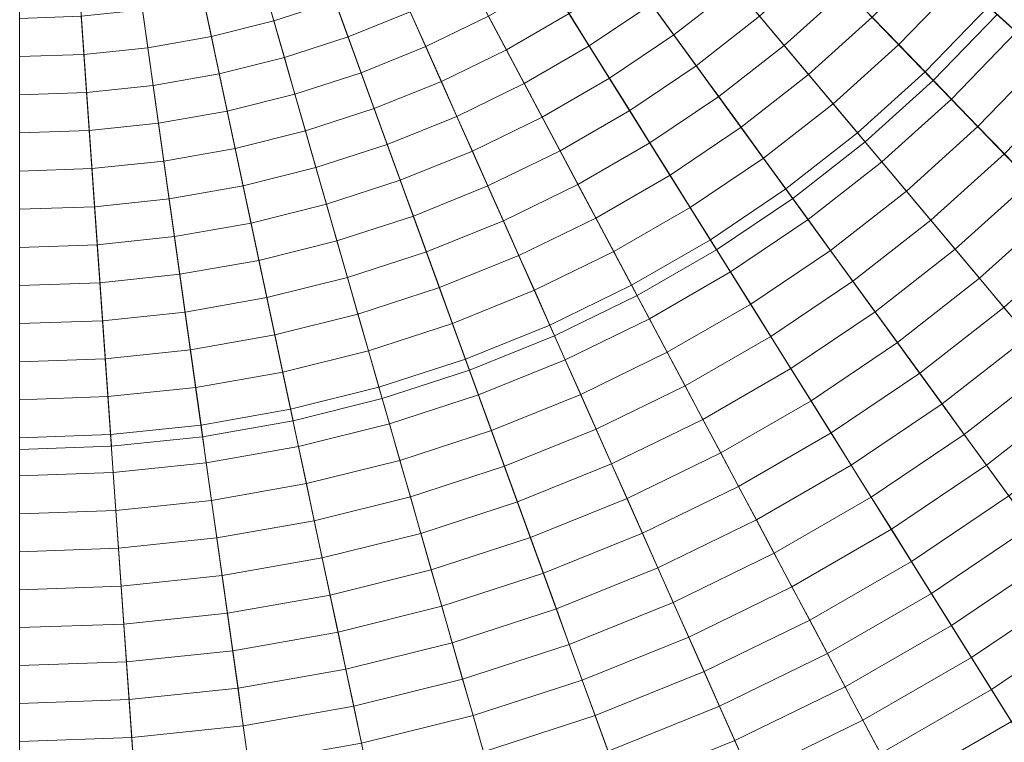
# Model space of a CAD drawing. Header units: centimetres. Extents: x -3.03 to 4.16, y -5.77 to 1.42.
# Tile 208 of 256: x 0.57 to 1.31, y -3.4 to -2.85. Entities that reach past the tile are written whole.
import ezdxf

# ---------------------------------------------------------------- set-up
doc = ezdxf.new("R2010")
doc.units = ezdxf.units.CM
doc.header["$LTSCALE"] = 2.54
doc.layers.add('Lucido design-1', color=7, linetype='Continuous')

# ---------------------------------------------------------------- blocks, each defined once
blk = doc.blocks.new('Gruppo-1')
at = {"color": 142, "linetype": 'Continuous', "lineweight": 9}
for points in [[(1.25931, -2.8951, 36.24157), (1.30777, -2.84492, 36.24157), (0.56504, -2.17617, 36.24157), (1.25931, -2.8951, 36.24157)], [(1.20746, -2.94178, 36.24157), (1.25931, -2.8951, 36.24157), (0.56504, -2.17617, 36.24157), (1.20746, -2.94178, 36.24157)], [(1.15249, -2.98473, 36.24157), (1.20746, -2.94178, 36.24157), (0.56504, -2.17617, 36.24157), (1.15249, -2.98473, 36.24157)], [(1.09466, -3.02374, 36.24157), (1.15249, -2.98473, 36.24157), (0.56504, -2.17617, 36.24157), (1.09466, -3.02374, 36.24157)], [(1.03425, -3.05862, 36.24157), (1.09466, -3.02374, 36.24157), (0.56504, -2.17617, 36.24157), (1.03425, -3.05862, 36.24157)], [(0.97155, -3.0892, 36.24157), (1.03425, -3.05862, 36.24157), (0.56504, -2.17617, 36.24157), (0.97155, -3.0892, 36.24157)], [(0.90687, -3.11533, 36.24157), (0.97155, -3.0892, 36.24157), (0.56504, -2.17617, 36.24157), (0.90687, -3.11533, 36.24157)], [(0.84052, -3.13689, 36.24157), (0.90687, -3.11533, 36.24157), (0.56504, -2.17617, 36.24157), (0.84052, -3.13689, 36.24157)], [(0.77283, -3.15377, 36.24157), (0.84052, -3.13689, 36.24157), (0.56504, -2.17617, 36.24157), (0.77283, -3.15377, 36.24157)], [(0.70413, -3.16588, 36.24157), (0.77283, -3.15377, 36.24157), (0.56504, -2.17617, 36.24157), (0.70413, -3.16588, 36.24157)], [(0.63476, -3.17317, 36.24157), (0.70413, -3.16588, 36.24157), (0.56504, -2.17617, 36.24157), (0.63476, -3.17317, 36.24157)], [(0.56504, -3.17561, 36.24157), (0.63476, -3.17317, 36.24157), (0.56504, -2.17617, 36.24157), (0.56504, -3.17561, 36.24157)], [(0.56504, -2.17617, 37.14882), (1.30777, -2.84492, 37.14882), (1.25931, -2.8951, 37.14882), (0.56504, -2.17617, 37.14882)], [(0.56504, -2.17617, 37.14882), (1.25931, -2.8951, 37.14882), (1.20746, -2.94178, 37.14882), (0.56504, -2.17617, 37.14882)], [(0.56504, -2.17617, 37.14882), (1.20746, -2.94178, 37.14882), (1.15249, -2.98473, 37.14882), (0.56504, -2.17617, 37.14882)], [(0.56504, -2.17617, 37.14882), (1.15249, -2.98473, 37.14882), (1.09466, -3.02374, 37.14882), (0.56504, -2.17617, 37.14882)], [(0.56504, -2.17617, 37.14882), (1.09466, -3.02374, 37.14882), (1.03425, -3.05862, 37.14882), (0.56504, -2.17617, 37.14882)], [(0.56504, -2.17617, 37.14882), (1.03425, -3.05862, 37.14882), (0.97155, -3.0892, 37.14882), (0.56504, -2.17617, 37.14882)], [(0.56504, -2.17617, 37.14882), (0.97155, -3.0892, 37.14882), (0.90687, -3.11533, 37.14882), (0.56504, -2.17617, 37.14882)], [(0.56504, -2.17617, 37.14882), (0.90687, -3.11533, 37.14882), (0.84052, -3.13689, 37.14882), (0.56504, -2.17617, 37.14882)], [(0.56504, -2.17617, 37.14882), (0.84052, -3.13689, 37.14882), (0.77283, -3.15377, 37.14882), (0.56504, -2.17617, 37.14882)], [(0.56504, -2.17617, 37.14882), (0.77283, -3.15377, 37.14882), (0.70413, -3.16588, 37.14882), (0.56504, -2.17617, 37.14882)], [(0.56504, -2.17617, 37.14882), (0.70413, -3.16588, 37.14882), (0.63476, -3.17317, 37.14882), (0.56504, -2.17617, 37.14882)], [(0.56504, -2.17617, 37.14882), (0.63476, -3.17317, 37.14882), (0.56504, -3.17561, 37.14882), (0.56504, -2.17617, 37.14882)], [(1.25931, -2.8951, 37.14882), (1.30777, -2.84492, 37.14882), (1.30777, -2.84492, 36.24157), (1.25931, -2.8951, 36.24157), (1.25931, -2.8951, 37.14882)], [(1.20746, -2.94178, 37.14882), (1.25931, -2.8951, 37.14882), (1.25931, -2.8951, 36.24157), (1.20746, -2.94178, 36.24157), (1.20746, -2.94178, 37.14882)], [(1.15249, -2.98473, 37.14882), (1.20746, -2.94178, 37.14882), (1.20746, -2.94178, 36.24157), (1.15249, -2.98473, 36.24157), (1.15249, -2.98473, 37.14882)], [(1.09466, -3.02374, 37.14882), (1.15249, -2.98473, 37.14882), (1.15249, -2.98473, 36.24157), (1.09466, -3.02374, 36.24157), (1.09466, -3.02374, 37.14882)], [(1.03425, -3.05862, 37.14882), (1.09466, -3.02374, 37.14882), (1.09466, -3.02374, 36.24157), (1.03425, -3.05862, 36.24157), (1.03425, -3.05862, 37.14882)], [(0.97155, -3.0892, 37.14882), (1.03425, -3.05862, 37.14882), (1.03425, -3.05862, 36.24157), (0.97155, -3.0892, 36.24157), (0.97155, -3.0892, 37.14882)], [(0.90687, -3.11533, 37.14882), (0.97155, -3.0892, 37.14882), (0.97155, -3.0892, 36.24157), (0.90687, -3.11533, 36.24157), (0.90687, -3.11533, 37.14882)], [(0.84052, -3.13689, 37.14882), (0.90687, -3.11533, 37.14882), (0.90687, -3.11533, 36.24157), (0.84052, -3.13689, 36.24157), (0.84052, -3.13689, 37.14882)], [(0.77283, -3.15377, 37.14882), (0.84052, -3.13689, 37.14882), (0.84052, -3.13689, 36.24157), (0.77283, -3.15377, 36.24157), (0.77283, -3.15377, 37.14882)], [(0.70413, -3.16588, 37.14882), (0.77283, -3.15377, 37.14882), (0.77283, -3.15377, 36.24157), (0.70413, -3.16588, 36.24157), (0.70413, -3.16588, 37.14882)], [(0.63476, -3.17317, 37.14882), (0.70413, -3.16588, 37.14882), (0.70413, -3.16588, 36.24157), (0.63476, -3.17317, 36.24157), (0.63476, -3.17317, 37.14882)], [(0.56504, -3.17561, 37.14882), (0.63476, -3.17317, 37.14882), (0.63476, -3.17317, 36.24157), (0.56504, -3.17561, 36.24157), (0.56504, -3.17561, 37.14882)]]:
    blk.add_polyline3d(points, dxfattribs=at)
for points in [[(3.79946, -3.7537, 37.14766), (3.90163, -3.52424, 37.14766), (0.56704, -2.17698, 37.14766), (0.56698, -2.17712, 37.14766)], [(3.90163, -3.52424, 37.14766), (3.98754, -3.28821, 37.14766), (0.5671, -2.17684, 37.14766), (0.56704, -2.17698, 37.14766)], [(3.98754, -3.28821, 37.14766), (4.05677, -3.04676, 37.14766), (0.56714, -2.17669, 37.14766), (0.5671, -2.17684, 37.14766)], [(4.05677, -3.04676, 37.14766), (4.109, -2.80107, 37.14766), (0.56717, -2.17655, 37.14766), (0.56714, -2.17669, 37.14766)], [(0.56504, -5.7748, 37.14766), (0.81607, -5.76603, 37.14766), (0.56519, -2.17833, 37.14766), (0.56504, -2.17833, 37.14766)], [(0.81607, -5.76603, 37.14766), (1.06587, -5.73977, 37.14766), (0.56534, -2.17831, 37.14766), (0.56519, -2.17833, 37.14766)], [(1.06587, -5.73977, 37.14766), (1.31324, -5.69616, 37.14766), (0.56549, -2.17828, 37.14766), (0.56534, -2.17831, 37.14766)], [(1.31324, -5.69616, 37.14766), (1.55696, -5.63539, 37.14766), (0.56564, -2.17825, 37.14766), (0.56549, -2.17828, 37.14766)], [(1.55696, -5.63539, 37.14766), (1.79584, -5.55777, 37.14766), (0.56578, -2.1782, 37.14766), (0.56564, -2.17825, 37.14766)], [(1.79584, -5.55777, 37.14766), (2.02873, -5.46368, 37.14766), (0.56592, -2.17815, 37.14766), (0.56578, -2.1782, 37.14766)], [(2.02873, -5.46368, 37.14766), (2.25449, -5.35357, 37.14766), (0.56606, -2.17808, 37.14766), (0.56592, -2.17815, 37.14766)], [(2.25449, -5.35357, 37.14766), (2.47202, -5.22798, 37.14766), (0.56619, -2.178, 37.14766), (0.56606, -2.17808, 37.14766)], [(2.47202, -5.22798, 37.14766), (2.68026, -5.08752, 37.14766), (0.56631, -2.17792, 37.14766), (0.56619, -2.178, 37.14766)], [(2.68026, -5.08752, 37.14766), (2.87819, -4.93288, 37.14766), (0.56643, -2.17783, 37.14766), (0.56631, -2.17792, 37.14766)], [(2.87819, -4.93288, 37.14766), (3.06486, -4.76481, 37.14766), (0.56654, -2.17773, 37.14766), (0.56643, -2.17783, 37.14766)], [(3.06486, -4.76481, 37.14766), (3.23934, -4.58412, 37.14766), (0.56665, -2.17762, 37.14766), (0.56654, -2.17773, 37.14766)], [(3.23934, -4.58412, 37.14766), (3.4008, -4.39171, 37.14766), (0.56674, -2.1775, 37.14766), (0.56665, -2.17762, 37.14766)], [(3.4008, -4.39171, 37.14766), (3.54844, -4.1885, 37.14766), (0.56683, -2.17738, 37.14766), (0.56674, -2.1775, 37.14766)], [(3.54844, -4.1885, 37.14766), (3.68154, -3.97548, 37.14766), (0.56691, -2.17725, 37.14766), (0.56683, -2.17738, 37.14766)], [(3.68154, -3.97548, 37.14766), (3.79946, -3.7537, 37.14766), (0.56698, -2.17712, 37.14766), (0.56691, -2.17725, 37.14766)], [(1.30113, -2.83895, 38.17997), (1.34557, -2.78599, 38.17997), (1.36834, -2.80377, 38.17591), (1.3226, -2.85828, 38.17591)], [(1.04518, -2.83703, 38.20218), (1.09011, -2.80193, 38.20218), (1.10874, -2.82412, 38.19873), (1.06221, -2.86047, 38.19873)], [(1.12735, -2.8463, 38.19518), (1.17273, -2.80545, 38.19518), (1.19283, -2.82627, 38.19153), (1.14596, -2.86848, 38.19153)], [(1.21293, -2.84708, 38.18777), (1.25816, -2.80025, 38.18777), (1.27965, -2.81961, 38.18392), (1.23302, -2.86789, 38.18392)], [(0.75023, -2.82199, 38.21793), (0.79482, -2.80749, 38.21793), (0.80475, -2.83477, 38.21498), (0.75823, -2.84989, 38.21498)], [(0.80475, -2.83477, 38.21498), (0.85011, -2.81645, 38.21498), (0.86191, -2.84295, 38.21193), (0.81468, -2.86204, 38.21193)], [(0.92132, -2.84623, 38.20878), (0.96719, -2.81975, 38.20878), (0.98256, -2.84433, 38.20553), (0.93493, -2.87183, 38.20553)], [(0.98256, -2.84433, 38.20553), (1.02815, -2.81358, 38.20553), (1.04518, -2.83703, 38.20218), (0.99791, -2.86891, 38.20218)], [(1.23302, -2.86789, 38.18392), (1.27965, -2.81961, 38.18392), (1.30113, -2.83895, 38.17997), (1.2531, -2.88868, 38.17997)], [(0.70472, -2.83333, 38.21793), (0.75023, -2.82199, 38.21793), (0.75823, -2.84989, 38.21498), (0.71076, -2.86172, 38.21498)], [(0.86191, -2.84295, 38.21193), (0.9077, -2.82062, 38.21193), (0.92132, -2.84623, 38.20878), (0.87371, -2.86945, 38.20878)], [(1.06221, -2.86047, 38.19873), (1.10874, -2.82412, 38.19873), (1.12735, -2.8463, 38.19518), (1.07923, -2.8839, 38.19518)], [(1.14596, -2.86848, 38.19153), (1.19283, -2.82627, 38.19153), (1.21293, -2.84708, 38.18777), (1.16455, -2.89064, 38.18777)], [(0.65854, -2.84147, 38.21793), (0.70472, -2.83333, 38.21793), (0.71076, -2.86172, 38.21498), (0.66258, -2.87022, 38.21498)], [(0.75823, -2.84989, 38.21498), (0.80475, -2.83477, 38.21498), (0.81468, -2.86204, 38.21193), (0.76622, -2.87778, 38.21193)], [(0.61191, -2.84638, 38.21793), (0.65854, -2.84147, 38.21793), (0.66258, -2.87022, 38.21498), (0.61393, -2.87533, 38.21498)], [(0.81468, -2.86204, 38.21193), (0.86191, -2.84295, 38.21193), (0.87371, -2.86945, 38.20878), (0.8246, -2.88929, 38.20878)], [(0.99791, -2.86891, 38.20218), (1.04518, -2.83703, 38.20218), (1.06221, -2.86047, 38.19873), (1.01327, -2.89348, 38.19873)], [(1.2531, -2.88868, 38.17997), (1.30113, -2.83895, 38.17997), (1.3226, -2.85828, 38.17591), (1.27317, -2.90946, 38.17591)], [(0.56504, -2.84801, 38.21793), (0.61191, -2.84638, 38.21793), (0.61393, -2.87533, 38.21498), (0.56504, -2.87704, 38.21498)], [(0.71076, -2.86172, 38.21498), (0.75823, -2.84989, 38.21498), (0.76622, -2.87778, 38.21193), (0.71679, -2.89011, 38.21193)], [(0.87371, -2.86945, 38.20878), (0.92132, -2.84623, 38.20878), (0.93493, -2.87183, 38.20553), (0.8855, -2.89594, 38.20553)], [(0.93493, -2.87183, 38.20553), (0.98256, -2.84433, 38.20553), (0.99791, -2.86891, 38.20218), (0.94854, -2.89742, 38.20218)], [(1.07923, -2.8839, 38.19518), (1.12735, -2.8463, 38.19518), (1.14596, -2.86848, 38.19153), (1.09625, -2.90731, 38.19153)], [(1.16455, -2.89064, 38.18777), (1.21293, -2.84708, 38.18777), (1.23302, -2.86789, 38.18392), (1.18314, -2.9128, 38.18392)], [(0.66258, -2.87022, 38.21498), (0.71076, -2.86172, 38.21498), (0.71679, -2.89011, 38.21193), (0.66662, -2.89895, 38.21193)], [(0.76622, -2.87778, 38.21193), (0.81468, -2.86204, 38.21193), (0.8246, -2.88929, 38.20878), (0.77422, -2.90566, 38.20878)], [(1.01327, -2.89348, 38.19873), (1.06221, -2.86047, 38.19873), (1.07923, -2.8839, 38.19518), (1.02861, -2.91804, 38.19518)], [(1.27317, -2.90946, 38.17591), (1.3226, -2.85828, 38.17591), (1.34406, -2.8776, 38.17176), (1.29324, -2.93024, 38.17176)], [(0.61393, -2.87533, 38.21498), (0.66258, -2.87022, 38.21498), (0.66662, -2.89895, 38.21193), (0.61595, -2.90428, 38.21193)], [(0.8246, -2.88929, 38.20878), (0.87371, -2.86945, 38.20878), (0.8855, -2.89594, 38.20553), (0.83451, -2.91654, 38.20553)], [(0.8855, -2.89594, 38.20553), (0.93493, -2.87183, 38.20553), (0.94854, -2.89742, 38.20218), (0.89729, -2.92242, 38.20218)], [(0.94854, -2.89742, 38.20218), (0.99791, -2.86891, 38.20218), (1.01327, -2.89348, 38.19873), (0.96214, -2.923, 38.19873)], [(1.09625, -2.90731, 38.19153), (1.14596, -2.86848, 38.19153), (1.16455, -2.89064, 38.18777), (1.11325, -2.93072, 38.18777)], [(1.18314, -2.9128, 38.18392), (1.23302, -2.86789, 38.18392), (1.2531, -2.88868, 38.17997), (1.20173, -2.93494, 38.17997)], [(0.56504, -2.87704, 38.21498), (0.61393, -2.87533, 38.21498), (0.61595, -2.90428, 38.21193), (0.56504, -2.90605, 38.21193)], [(0.71679, -2.89011, 38.21193), (0.76622, -2.87778, 38.21193), (0.77422, -2.90566, 38.20878), (0.72282, -2.91848, 38.20878)], [(1.29324, -2.93024, 38.17176), (1.34406, -2.8776, 38.17176), (1.36551, -2.89692, 38.16751), (1.31329, -2.951, 38.16751)], [(1.02861, -2.91804, 38.19518), (1.07923, -2.8839, 38.19518), (1.09625, -2.90731, 38.19153), (1.04395, -2.94259, 38.19153)], [(0.66662, -2.89895, 38.21193), (0.71679, -2.89011, 38.21193), (0.72282, -2.91848, 38.20878), (0.67066, -2.92767, 38.20878)], [(0.77422, -2.90566, 38.20878), (0.8246, -2.88929, 38.20878), (0.83451, -2.91654, 38.20553), (0.78221, -2.93353, 38.20553)], [(0.96214, -2.923, 38.19873), (1.01327, -2.89348, 38.19873), (1.02861, -2.91804, 38.19518), (0.97573, -2.94857, 38.19518)], [(1.11325, -2.93072, 38.18777), (1.16455, -2.89064, 38.18777), (1.18314, -2.9128, 38.18392), (1.13025, -2.95412, 38.18392)], [(1.20173, -2.93494, 38.17997), (1.2531, -2.88868, 38.17997), (1.27317, -2.90946, 38.17591), (1.2203, -2.95707, 38.17591)], [(0.61595, -2.90428, 38.21193), (0.66662, -2.89895, 38.21193), (0.67066, -2.92767, 38.20878), (0.61798, -2.93321, 38.20878)], [(0.83451, -2.91654, 38.20553), (0.8855, -2.89594, 38.20553), (0.89729, -2.92242, 38.20218), (0.84443, -2.94377, 38.20218)], [(0.89729, -2.92242, 38.20218), (0.94854, -2.89742, 38.20218), (0.96214, -2.923, 38.19873), (0.90907, -2.94888, 38.19873)], [(0.56504, -2.90605, 38.21193), (0.61595, -2.90428, 38.21193), (0.61798, -2.93321, 38.20878), (0.56504, -2.93506, 38.20878)], [(0.72282, -2.91848, 38.20878), (0.77422, -2.90566, 38.20878), (0.78221, -2.93353, 38.20553), (0.72885, -2.94684, 38.20553)], [(1.04395, -2.94259, 38.19153), (1.09625, -2.90731, 38.19153), (1.11325, -2.93072, 38.18777), (1.05928, -2.96713, 38.18777)], [(1.2203, -2.95707, 38.17591), (1.27317, -2.90946, 38.17591), (1.29324, -2.93024, 38.17176), (1.23886, -2.9792, 38.17176)], [(0.78221, -2.93353, 38.20553), (0.83451, -2.91654, 38.20553), (0.84443, -2.94377, 38.20218), (0.7902, -2.96139, 38.20218)], [(1.13025, -2.95412, 38.18392), (1.18314, -2.9128, 38.18392), (1.20173, -2.93494, 38.17997), (1.14724, -2.97751, 38.17997)], [(0.67066, -2.92767, 38.20878), (0.72282, -2.91848, 38.20878), (0.72885, -2.94684, 38.20553), (0.67469, -2.95639, 38.20553)], [(0.84443, -2.94377, 38.20218), (0.89729, -2.92242, 38.20218), (0.90907, -2.94888, 38.19873), (0.85433, -2.971, 38.19873)], [(0.90907, -2.94888, 38.19873), (0.96214, -2.923, 38.19873), (0.97573, -2.94857, 38.19518), (0.92085, -2.97534, 38.19518)], [(0.97573, -2.94857, 38.19518), (1.02861, -2.91804, 38.19518), (1.04395, -2.94259, 38.19153), (0.98932, -2.97413, 38.19153)], [(0.61798, -2.93321, 38.20878), (0.67066, -2.92767, 38.20878), (0.67469, -2.95639, 38.20553), (0.62, -2.96214, 38.20553)], [(1.05928, -2.96713, 38.18777), (1.11325, -2.93072, 38.18777), (1.13025, -2.95412, 38.18392), (1.07461, -2.99165, 38.18392)], [(1.23886, -2.9792, 38.17176), (1.29324, -2.93024, 38.17176), (1.31329, -2.951, 38.16751), (1.25741, -3.00131, 38.16751)], [(0.56504, -2.93506, 38.20878), (0.61798, -2.93321, 38.20878), (0.62, -2.96214, 38.20553), (0.56504, -2.96405, 38.20553)], [(0.72885, -2.94684, 38.20553), (0.78221, -2.93353, 38.20553), (0.7902, -2.96139, 38.20218), (0.73488, -2.97519, 38.20218)], [(1.14724, -2.97751, 38.17997), (1.20173, -2.93494, 38.17997), (1.2203, -2.95707, 38.17591), (1.16423, -3.00088, 38.17591)], [(0.67469, -2.95639, 38.20553), (0.72885, -2.94684, 38.20553), (0.73488, -2.97519, 38.20218), (0.67873, -2.98509, 38.20218)], [(0.7902, -2.96139, 38.20218), (0.84443, -2.94377, 38.20218), (0.85433, -2.971, 38.19873), (0.79819, -2.98924, 38.19873)], [(0.98932, -2.97413, 38.19153), (1.04395, -2.94259, 38.19153), (1.05928, -2.96713, 38.18777), (1.00291, -2.99968, 38.18777)], [(0.85433, -2.971, 38.19873), (0.90907, -2.94888, 38.19873), (0.92085, -2.97534, 38.19518), (0.86424, -2.99821, 38.19518)], [(0.92085, -2.97534, 38.19518), (0.97573, -2.94857, 38.19518), (0.98932, -2.97413, 38.19153), (0.93263, -3.00178, 38.19153)], [(1.07461, -2.99165, 38.18392), (1.13025, -2.95412, 38.18392), (1.14724, -2.97751, 38.17997), (1.08993, -3.01617, 38.17997)], [(1.25741, -3.00131, 38.16751), (1.31329, -2.951, 38.16751), (1.33333, -2.97175, 38.16315), (1.27596, -3.02341, 38.16315)], [(0.56504, -2.96405, 38.20553), (0.62, -2.96214, 38.20553), (0.62202, -2.99105, 38.20218), (0.56504, -2.99304, 38.20218)], [(0.62, -2.96214, 38.20553), (0.67469, -2.95639, 38.20553), (0.67873, -2.98509, 38.20218), (0.62202, -2.99105, 38.20218)], [(0.73488, -2.97519, 38.20218), (0.7902, -2.96139, 38.20218), (0.79819, -2.98924, 38.19873), (0.7409, -3.00353, 38.19873)], [(1.16423, -3.00088, 38.17591), (1.2203, -2.95707, 38.17591), (1.23886, -2.9792, 38.17176), (1.1812, -3.02424, 38.17176)], [(1.00291, -2.99968, 38.18777), (1.05928, -2.96713, 38.18777), (1.07461, -2.99165, 38.18392), (1.01648, -3.02521, 38.18392)], [(0.67873, -2.98509, 38.20218), (0.73488, -2.97519, 38.20218), (0.7409, -3.00353, 38.19873), (0.68276, -3.01378, 38.19873)], [(0.79819, -2.98924, 38.19873), (0.85433, -2.971, 38.19873), (0.86424, -2.99821, 38.19518), (0.80617, -3.01708, 38.19518)], [(0.86424, -2.99821, 38.19518), (0.92085, -2.97534, 38.19518), (0.93263, -3.00178, 38.19153), (0.87414, -3.02541, 38.19153)], [(0.93263, -3.00178, 38.19153), (0.98932, -2.97413, 38.19153), (1.00291, -2.99968, 38.18777), (0.94439, -3.02821, 38.18777)], [(1.08993, -3.01617, 38.17997), (1.14724, -2.97751, 38.17997), (1.16423, -3.00088, 38.17591), (1.10524, -3.04067, 38.17591)], [(1.27596, -3.02341, 38.16315), (1.33333, -2.97175, 38.16315), (1.35336, -2.9925, 38.1587), (1.29449, -3.0455, 38.1587)], [(0.62202, -2.99105, 38.20218), (0.67873, -2.98509, 38.20218), (0.68276, -3.01378, 38.19873), (0.62404, -3.01995, 38.19873)], [(1.1812, -3.02424, 38.17176), (1.23886, -2.9792, 38.17176), (1.25741, -3.00131, 38.16751), (1.19817, -3.0476, 38.16751)], [(0.56504, -2.99304, 38.20218), (0.62202, -2.99105, 38.20218), (0.62404, -3.01995, 38.19873), (0.56504, -3.02201, 38.19873)], [(0.7409, -3.00353, 38.19873), (0.79819, -2.98924, 38.19873), (0.80617, -3.01708, 38.19518), (0.74692, -3.03185, 38.19518)], [(1.01648, -3.02521, 38.18392), (1.07461, -2.99165, 38.18392), (1.08993, -3.01617, 38.17997), (1.03005, -3.05073, 38.17997)], [(1.29449, -3.0455, 38.1587), (1.35336, -2.9925, 38.1587), (1.37338, -3.01323, 38.15415), (1.31302, -3.06757, 38.15415)], [(0.80617, -3.01708, 38.19518), (0.86424, -2.99821, 38.19518), (0.87414, -3.02541, 38.19153), (0.81415, -3.04491, 38.19153)], [(0.94439, -3.02821, 38.18777), (1.00291, -2.99968, 38.18777), (1.01648, -3.02521, 38.18392), (0.95616, -3.05463, 38.18392)], [(0.68276, -3.01378, 38.19873), (0.7409, -3.00353, 38.19873), (0.74692, -3.03185, 38.19518), (0.68679, -3.04245, 38.19518)], [(0.87414, -3.02541, 38.19153), (0.93263, -3.00178, 38.19153), (0.94439, -3.02821, 38.18777), (0.88404, -3.0526, 38.18777)], [(1.10524, -3.04067, 38.17591), (1.16423, -3.00088, 38.17591), (1.1812, -3.02424, 38.17176), (1.12054, -3.06516, 38.17176)], [(1.19817, -3.0476, 38.16751), (1.25741, -3.00131, 38.16751), (1.27596, -3.02341, 38.16315), (1.21513, -3.07094, 38.16315)], [(0.62404, -3.01995, 38.19873), (0.68276, -3.01378, 38.19873), (0.68679, -3.04245, 38.19518), (0.62606, -3.04884, 38.19518)], [(1.31302, -3.06757, 38.15415), (1.37338, -3.01323, 38.15415), (1.39338, -3.03394, 38.14949), (1.33153, -3.08964, 38.14949)], [(0.56504, -3.02201, 38.19873), (0.62404, -3.01995, 38.19873), (0.62606, -3.04884, 38.19518), (0.56504, -3.05097, 38.19518)], [(0.74692, -3.03185, 38.19518), (0.80617, -3.01708, 38.19518), (0.81415, -3.04491, 38.19153), (0.75294, -3.06017, 38.19153)], [(1.03005, -3.05073, 38.17997), (1.08993, -3.01617, 38.17997), (1.10524, -3.04067, 38.17591), (1.04362, -3.07625, 38.17591)], [(0.81415, -3.04491, 38.19153), (0.87414, -3.02541, 38.19153), (0.88404, -3.0526, 38.18777), (0.82212, -3.07272, 38.18777)], [(0.88404, -3.0526, 38.18777), (0.94439, -3.02821, 38.18777), (0.95616, -3.05463, 38.18392), (0.89393, -3.07978, 38.18392)], [(0.95616, -3.05463, 38.18392), (1.01648, -3.02521, 38.18392), (1.03005, -3.05073, 38.17997), (0.96792, -3.08104, 38.17997)], [(1.12054, -3.06516, 38.17176), (1.1812, -3.02424, 38.17176), (1.19817, -3.0476, 38.16751), (1.13584, -3.08964, 38.16751)], [(1.21513, -3.07094, 38.16315), (1.27596, -3.02341, 38.16315), (1.29449, -3.0455, 38.1587), (1.23207, -3.09426, 38.1587)], [(0.68679, -3.04245, 38.19518), (0.74692, -3.03185, 38.19518), (0.75294, -3.06017, 38.19153), (0.69082, -3.07112, 38.19153)], [(0.62606, -3.04884, 38.19518), (0.68679, -3.04245, 38.19518), (0.69082, -3.07112, 38.19153), (0.62808, -3.07771, 38.19153)], [(0.75294, -3.06017, 38.19153), (0.81415, -3.04491, 38.19153), (0.82212, -3.07272, 38.18777), (0.75896, -3.08847, 38.18777)], [(1.04362, -3.07625, 38.17591), (1.10524, -3.04067, 38.17591), (1.12054, -3.06516, 38.17176), (1.05718, -3.10174, 38.17176)], [(0.56504, -3.05097, 38.19518), (0.62606, -3.04884, 38.19518), (0.62808, -3.07771, 38.19153), (0.56504, -3.07991, 38.19153)], [(0.96792, -3.08104, 38.17997), (1.03005, -3.05073, 38.17997), (1.04362, -3.07625, 38.17591), (0.97967, -3.10744, 38.17591)], [(1.13584, -3.08964, 38.16751), (1.19817, -3.0476, 38.16751), (1.21513, -3.07094, 38.16315), (1.15113, -3.1141, 38.16315)], [(1.23207, -3.09426, 38.1587), (1.29449, -3.0455, 38.1587), (1.31302, -3.06757, 38.15415), (1.24901, -3.11758, 38.15415)], [(0.82212, -3.07272, 38.18777), (0.88404, -3.0526, 38.18777), (0.89393, -3.07978, 38.18392), (0.83009, -3.10052, 38.18392)], [(0.89393, -3.07978, 38.18392), (0.95616, -3.05463, 38.18392), (0.96792, -3.08104, 38.17997), (0.90381, -3.10694, 38.17997)], [(0.69082, -3.07112, 38.19153), (0.75294, -3.06017, 38.19153), (0.75896, -3.08847, 38.18777), (0.69484, -3.09977, 38.18777)], [(1.05718, -3.10174, 38.17176), (1.12054, -3.06516, 38.17176), (1.13584, -3.08964, 38.16751), (1.07073, -3.12723, 38.16751)], [(0.62808, -3.07771, 38.19153), (0.69082, -3.07112, 38.19153), (0.69484, -3.09977, 38.18777), (0.6301, -3.10658, 38.18777)], [(0.75896, -3.08847, 38.18777), (0.82212, -3.07272, 38.18777), (0.83009, -3.10052, 38.18392), (0.76497, -3.11676, 38.18392)], [(1.15113, -3.1141, 38.16315), (1.21513, -3.07094, 38.16315), (1.23207, -3.09426, 38.1587), (1.16641, -3.13856, 38.1587)], [(1.24901, -3.11758, 38.15415), (1.31302, -3.06757, 38.15415), (1.33153, -3.08964, 38.14949), (1.26594, -3.14088, 38.14949)], [(0.56504, -3.07991, 38.19153), (0.62808, -3.07771, 38.19153), (0.6301, -3.10658, 38.18777), (0.56504, -3.10885, 38.18777)], [(0.83009, -3.10052, 38.18392), (0.89393, -3.07978, 38.18392), (0.90381, -3.10694, 38.17997), (0.83806, -3.12831, 38.17997)], [(0.90381, -3.10694, 38.17997), (0.96792, -3.08104, 38.17997), (0.97967, -3.10744, 38.17591), (0.9137, -3.13409, 38.17591)], [(0.97967, -3.10744, 38.17591), (1.04362, -3.07625, 38.17591), (1.05718, -3.10174, 38.17176), (0.99141, -3.13382, 38.17176)], [(0.69484, -3.09977, 38.18777), (0.75896, -3.08847, 38.18777), (0.76497, -3.11676, 38.18392), (0.69887, -3.12841, 38.18392)], [(1.07073, -3.12723, 38.16751), (1.13584, -3.08964, 38.16751), (1.15113, -3.1141, 38.16315), (1.08427, -3.1527, 38.16315)], [(1.26594, -3.14088, 38.14949), (1.33153, -3.08964, 38.14949), (1.35003, -3.11169, 38.14474), (1.28286, -3.16417, 38.14474)], [(1.16641, -3.13856, 38.1587), (1.23207, -3.09426, 38.1587), (1.24901, -3.11758, 38.15415), (1.18168, -3.163, 38.15415)], [(0.6301, -3.10658, 38.18777), (0.69484, -3.09977, 38.18777), (0.69887, -3.12841, 38.18392), (0.63212, -3.13543, 38.18392)], [(0.76497, -3.11676, 38.18392), (0.83009, -3.10052, 38.18392), (0.83806, -3.12831, 38.17997), (0.77098, -3.14503, 38.17997)], [(0.99141, -3.13382, 38.17176), (1.05718, -3.10174, 38.17176), (1.07073, -3.12723, 38.16751), (1.00315, -3.16019, 38.16751)], [(0.56504, -3.10885, 38.18777), (0.6301, -3.10658, 38.18777), (0.63212, -3.13543, 38.18392), (0.56504, -3.13777, 38.18392)], [(0.83806, -3.12831, 38.17997), (0.90381, -3.10694, 38.17997), (0.9137, -3.13409, 38.17591), (0.84602, -3.15608, 38.17591)], [(0.9137, -3.13409, 38.17591), (0.97967, -3.10744, 38.17591), (0.99141, -3.13382, 38.17176), (0.92357, -3.16123, 38.17176)], [(1.28286, -3.16417, 38.14474), (1.35003, -3.11169, 38.14474), (1.36853, -3.13373, 38.13989), (1.29977, -3.18744, 38.13989)], [(0.69887, -3.12841, 38.18392), (0.76497, -3.11676, 38.18392), (0.77098, -3.14503, 38.17997), (0.70289, -3.15704, 38.17997)], [(1.08427, -3.1527, 38.16315), (1.15113, -3.1141, 38.16315), (1.16641, -3.13856, 38.1587), (1.09781, -3.17816, 38.1587)], [(1.18168, -3.163, 38.15415), (1.24901, -3.11758, 38.15415), (1.26594, -3.14088, 38.14949), (1.19694, -3.18742, 38.14949)], [(1.00315, -3.16019, 38.16751), (1.07073, -3.12723, 38.16751), (1.08427, -3.1527, 38.16315), (1.01489, -3.18654, 38.16315)], [(0.63212, -3.13543, 38.18392), (0.69887, -3.12841, 38.18392), (0.70289, -3.15704, 38.17997), (0.63413, -3.16426, 38.17997)], [(0.77098, -3.14503, 38.17997), (0.83806, -3.12831, 38.17997), (0.84602, -3.15608, 38.17591), (0.77699, -3.17329, 38.17591)], [(0.84602, -3.15608, 38.17591), (0.9137, -3.13409, 38.17591), (0.92357, -3.16123, 38.17176), (0.85398, -3.18384, 38.17176)], [(0.92357, -3.16123, 38.17176), (0.99141, -3.13382, 38.17176), (1.00315, -3.16019, 38.16751), (0.93344, -3.18835, 38.16751)], [(1.29977, -3.18744, 38.13989), (1.36853, -3.13373, 38.13989), (1.38701, -3.15575, 38.13493), (1.31667, -3.2107, 38.13493)], [(0.56504, -3.13777, 38.18392), (0.63212, -3.13543, 38.18392), (0.63413, -3.16426, 38.17997), (0.56504, -3.16668, 38.17997)], [(1.09781, -3.17816, 38.1587), (1.16641, -3.13856, 38.1587), (1.18168, -3.163, 38.15415), (1.11134, -3.20361, 38.15415)], [(1.19694, -3.18742, 38.14949), (1.26594, -3.14088, 38.14949), (1.28286, -3.16417, 38.14474), (1.2122, -3.21183, 38.14474)], [(0.70289, -3.15704, 38.17997), (0.77098, -3.14503, 38.17997), (0.77699, -3.17329, 38.17591), (0.70691, -3.18565, 38.17591)], [(0.63413, -3.16426, 38.17997), (0.70289, -3.15704, 38.17997), (0.70691, -3.18565, 38.17591), (0.63615, -3.19309, 38.17591)], [(0.77699, -3.17329, 38.17591), (0.84602, -3.15608, 38.17591), (0.85398, -3.18384, 38.17176), (0.78299, -3.20154, 38.17176)], [(1.01489, -3.18654, 38.16315), (1.08427, -3.1527, 38.16315), (1.09781, -3.17816, 38.1587), (1.02662, -3.21288, 38.1587)], [(0.56504, -3.16668, 38.17997), (0.63413, -3.16426, 38.17997), (0.63615, -3.19309, 38.17591), (0.56504, -3.19557, 38.17591)], [(0.85398, -3.18384, 38.17176), (0.92357, -3.16123, 38.17176), (0.93344, -3.18835, 38.16751), (0.86194, -3.21159, 38.16751)], [(0.93344, -3.18835, 38.16751), (1.00315, -3.16019, 38.16751), (1.01489, -3.18654, 38.16315), (0.94331, -3.21546, 38.16315)], [(1.11134, -3.20361, 38.15415), (1.18168, -3.163, 38.15415), (1.19694, -3.18742, 38.14949), (1.12486, -3.22904, 38.14949)], [(1.2122, -3.21183, 38.14474), (1.28286, -3.16417, 38.14474), (1.29977, -3.18744, 38.13989), (1.22744, -3.23623, 38.13989)], [(0.70691, -3.18565, 38.17591), (0.77699, -3.17329, 38.17591), (0.78299, -3.20154, 38.17176), (0.71093, -3.21425, 38.17176)], [(1.02662, -3.21288, 38.1587), (1.09781, -3.17816, 38.1587), (1.11134, -3.20361, 38.15415), (1.03834, -3.23921, 38.15415)], [(0.63615, -3.19309, 38.17591), (0.70691, -3.18565, 38.17591), (0.71093, -3.21425, 38.17176), (0.63816, -3.22189, 38.17176)], [(0.78299, -3.20154, 38.17176), (0.85398, -3.18384, 38.17176), (0.86194, -3.21159, 38.16751), (0.78899, -3.22977, 38.16751)], [(0.94331, -3.21546, 38.16315), (1.01489, -3.18654, 38.16315), (1.02662, -3.21288, 38.1587), (0.95317, -3.24256, 38.1587)], [(0.56504, -3.19557, 38.17591), (0.63615, -3.19309, 38.17591), (0.63816, -3.22189, 38.17176), (0.56504, -3.22445, 38.17176)], [(0.86194, -3.21159, 38.16751), (0.93344, -3.18835, 38.16751), (0.94331, -3.21546, 38.16315), (0.86989, -3.23932, 38.16315)], [(1.12486, -3.22904, 38.14949), (1.19694, -3.18742, 38.14949), (1.2122, -3.21183, 38.14474), (1.13837, -3.25445, 38.14474)], [(1.22744, -3.23623, 38.13989), (1.29977, -3.18744, 38.13989), (1.31667, -3.2107, 38.13493), (1.24268, -3.26062, 38.13493)], [(0.71093, -3.21425, 38.17176), (0.78299, -3.20154, 38.17176), (0.78899, -3.22977, 38.16751), (0.71495, -3.24283, 38.16751)], [(1.03834, -3.23921, 38.15415), (1.11134, -3.20361, 38.15415), (1.12486, -3.22904, 38.14949), (1.05005, -3.26552, 38.14949)], [(0.63816, -3.22189, 38.17176), (0.71093, -3.21425, 38.17176), (0.71495, -3.24283, 38.16751), (0.64018, -3.25069, 38.16751)], [(0.78899, -3.22977, 38.16751), (0.86194, -3.21159, 38.16751), (0.86989, -3.23932, 38.16315), (0.79499, -3.25799, 38.16315)], [(0.86989, -3.23932, 38.16315), (0.94331, -3.21546, 38.16315), (0.95317, -3.24256, 38.1587), (0.87784, -3.26703, 38.1587)], [(0.95317, -3.24256, 38.1587), (1.02662, -3.21288, 38.1587), (1.03834, -3.23921, 38.15415), (0.96303, -3.26964, 38.15415)], [(1.13837, -3.25445, 38.14474), (1.2122, -3.21183, 38.14474), (1.22744, -3.23623, 38.13989), (1.15188, -3.27986, 38.13989)], [(1.24268, -3.26062, 38.13493), (1.31667, -3.2107, 38.13493), (1.33356, -3.23395, 38.12988), (1.2579, -3.28498, 38.12988)], [(0.56504, -3.22445, 38.17176), (0.63816, -3.22189, 38.17176), (0.64018, -3.25069, 38.16751), (0.56504, -3.25331, 38.16751)], [(0.71495, -3.24283, 38.16751), (0.78899, -3.22977, 38.16751), (0.79499, -3.25799, 38.16315), (0.71896, -3.2714, 38.16315)], [(1.05005, -3.26552, 38.14949), (1.12486, -3.22904, 38.14949), (1.13837, -3.25445, 38.14474), (1.06176, -3.29182, 38.14474)], [(0.79499, -3.25799, 38.16315), (0.86989, -3.23932, 38.16315), (0.87784, -3.26703, 38.1587), (0.80098, -3.2862, 38.1587)], [(0.96303, -3.26964, 38.15415), (1.03834, -3.23921, 38.15415), (1.05005, -3.26552, 38.14949), (0.97288, -3.2967, 38.14949)], [(1.15188, -3.27986, 38.13989), (1.22744, -3.23623, 38.13989), (1.24268, -3.26062, 38.13493), (1.16538, -3.30524, 38.13493)], [(1.2579, -3.28498, 38.12988), (1.33356, -3.23395, 38.12988), (1.35044, -3.25718, 38.12473), (1.27312, -3.30934, 38.12473)], [(0.64018, -3.25069, 38.16751), (0.71495, -3.24283, 38.16751), (0.71896, -3.2714, 38.16315), (0.64219, -3.27947, 38.16315)], [(0.87784, -3.26703, 38.1587), (0.95317, -3.24256, 38.1587), (0.96303, -3.26964, 38.15415), (0.88578, -3.29474, 38.15415)], [(0.56504, -3.25331, 38.16751), (0.64018, -3.25069, 38.16751), (0.64219, -3.27947, 38.16315), (0.56504, -3.28216, 38.16315)], [(0.71896, -3.2714, 38.16315), (0.79499, -3.25799, 38.16315), (0.80098, -3.2862, 38.1587), (0.72298, -3.29995, 38.1587)], [(1.06176, -3.29182, 38.14474), (1.13837, -3.25445, 38.14474), (1.15188, -3.27986, 38.13989), (1.07346, -3.3181, 38.13989)], [(1.16538, -3.30524, 38.13493), (1.24268, -3.26062, 38.13493), (1.2579, -3.28498, 38.12988), (1.17887, -3.33062, 38.12988)], [(1.27312, -3.30934, 38.12473), (1.35044, -3.25718, 38.12473), (1.36731, -3.2804, 38.11948), (1.28833, -3.33368, 38.11948)], [(0.80098, -3.2862, 38.1587), (0.87784, -3.26703, 38.1587), (0.88578, -3.29474, 38.15415), (0.80698, -3.31439, 38.15415)], [(0.97288, -3.2967, 38.14949), (1.05005, -3.26552, 38.14949), (1.06176, -3.29182, 38.14474), (0.98273, -3.32375, 38.14474)], [(0.64219, -3.27947, 38.16315), (0.71896, -3.2714, 38.16315), (0.72298, -3.29995, 38.1587), (0.6442, -3.30823, 38.1587)], [(0.88578, -3.29474, 38.15415), (0.96303, -3.26964, 38.15415), (0.97288, -3.2967, 38.14949), (0.89372, -3.32242, 38.14949)], [(0.56504, -3.28216, 38.16315), (0.64219, -3.27947, 38.16315), (0.6442, -3.30823, 38.1587), (0.56504, -3.311, 38.1587)], [(1.07346, -3.3181, 38.13989), (1.15188, -3.27986, 38.13989), (1.16538, -3.30524, 38.13493), (1.08516, -3.34437, 38.13493)], [(1.28833, -3.33368, 38.11948), (1.36731, -3.2804, 38.11948), (1.38417, -3.30361, 38.11412), (1.30353, -3.358, 38.11412)], [(0.72298, -3.29995, 38.1587), (0.80098, -3.2862, 38.1587), (0.80698, -3.31439, 38.15415), (0.72699, -3.32849, 38.15415)], [(0.98273, -3.32375, 38.14474), (1.06176, -3.29182, 38.14474), (1.07346, -3.3181, 38.13989), (0.99257, -3.35079, 38.13989)], [(1.17887, -3.33062, 38.12988), (1.2579, -3.28498, 38.12988), (1.27312, -3.30934, 38.12473), (1.19235, -3.35597, 38.12473)], [(0.80698, -3.31439, 38.15415), (0.88578, -3.29474, 38.15415), (0.89372, -3.32242, 38.14949), (0.81296, -3.34256, 38.14949)], [(0.89372, -3.32242, 38.14949), (0.97288, -3.2967, 38.14949), (0.98273, -3.32375, 38.14474), (0.90166, -3.35009, 38.14474)], [(0.6442, -3.30823, 38.1587), (0.72298, -3.29995, 38.1587), (0.72699, -3.32849, 38.15415), (0.64621, -3.33698, 38.15415)], [(1.08516, -3.34437, 38.13493), (1.16538, -3.30524, 38.13493), (1.17887, -3.33062, 38.12988), (1.09684, -3.37062, 38.12988)], [(1.30353, -3.358, 38.11412), (1.38417, -3.30361, 38.11412), (1.40102, -3.32679, 38.10867), (1.31872, -3.38231, 38.10867)], [(0.56504, -3.311, 38.1587), (0.6442, -3.30823, 38.1587), (0.64621, -3.33698, 38.15415), (0.56504, -3.33981, 38.15415)], [(1.19235, -3.35597, 38.12473), (1.27312, -3.30934, 38.12473), (1.28833, -3.33368, 38.11948), (1.20583, -3.38131, 38.11948)], [(0.72699, -3.32849, 38.15415), (0.80698, -3.31439, 38.15415), (0.81296, -3.34256, 38.14949), (0.731, -3.35701, 38.14949)], [(0.99257, -3.35079, 38.13989), (1.07346, -3.3181, 38.13989), (1.08516, -3.34437, 38.13493), (1.0024, -3.37781, 38.13493)], [(0.64621, -3.33698, 38.15415), (0.72699, -3.32849, 38.15415), (0.731, -3.35701, 38.14949), (0.64822, -3.36571, 38.14949)], [(0.81296, -3.34256, 38.14949), (0.89372, -3.32242, 38.14949), (0.90166, -3.35009, 38.14474), (0.81895, -3.37072, 38.14474)], [(0.90166, -3.35009, 38.14474), (0.98273, -3.32375, 38.14474), (0.99257, -3.35079, 38.13989), (0.90959, -3.37775, 38.13989)], [(1.09684, -3.37062, 38.12988), (1.17887, -3.33062, 38.12988), (1.19235, -3.35597, 38.12473), (1.10852, -3.39686, 38.12473)], [(1.20583, -3.38131, 38.11948), (1.28833, -3.33368, 38.11948), (1.30353, -3.358, 38.11412), (1.21929, -3.40664, 38.11412)], [(0.56504, -3.33981, 38.15415), (0.64621, -3.33698, 38.15415), (0.64822, -3.36571, 38.14949), (0.56504, -3.36862, 38.14949)], [(0.731, -3.35701, 38.14949), (0.81296, -3.34256, 38.14949), (0.81895, -3.37072, 38.14474), (0.735, -3.38552, 38.14474)], [(0.81895, -3.37072, 38.14474), (0.90166, -3.35009, 38.14474), (0.90959, -3.37775, 38.13989), (0.82493, -3.39886, 38.13989)], [(0.90959, -3.37775, 38.13989), (0.99257, -3.35079, 38.13989), (1.0024, -3.37781, 38.13493), (0.91751, -3.40539, 38.13493)], [(1.0024, -3.37781, 38.13493), (1.08516, -3.34437, 38.13493), (1.09684, -3.37062, 38.12988), (1.01223, -3.40481, 38.12988)], [(0.64822, -3.36571, 38.14949), (0.731, -3.35701, 38.14949), (0.735, -3.38552, 38.14474), (0.65023, -3.39443, 38.14474)], [(1.10852, -3.39686, 38.12473), (1.19235, -3.35597, 38.12473), (1.20583, -3.38131, 38.11948), (1.1202, -3.42307, 38.11948)], [(1.21929, -3.40664, 38.11412), (1.30353, -3.358, 38.11412), (1.31872, -3.38231, 38.10867), (1.23275, -3.43194, 38.10867)], [(0.56504, -3.36862, 38.14949), (0.64822, -3.36571, 38.14949), (0.65023, -3.39443, 38.14474), (0.56504, -3.3974, 38.14474)], [(0.735, -3.38552, 38.14474), (0.81895, -3.37072, 38.14474), (0.82493, -3.39886, 38.13989), (0.73901, -3.41401, 38.13989)], [(1.01223, -3.40481, 38.12988), (1.09684, -3.37062, 38.12988), (1.10852, -3.39686, 38.12473), (1.02205, -3.43179, 38.12473)], [(0.82493, -3.39886, 38.13989), (0.90959, -3.37775, 38.13989), (0.91751, -3.40539, 38.13493), (0.83091, -3.42698, 38.13493)], [(0.91751, -3.40539, 38.13493), (1.0024, -3.37781, 38.13493), (1.01223, -3.40481, 38.12988), (0.92543, -3.43301, 38.12988)], [(1.1202, -3.42307, 38.11948), (1.20583, -3.38131, 38.11948), (1.21929, -3.40664, 38.11412), (1.13186, -3.44928, 38.11412)], [(0.65023, -3.39443, 38.14474), (0.735, -3.38552, 38.14474), (0.73901, -3.41401, 38.13989), (0.65224, -3.42313, 38.13989)], [(1.23275, -3.43194, 38.10867), (1.31872, -3.38231, 38.10867), (1.3339, -3.4066, 38.10312), (1.24619, -3.45723, 38.10312)], [(0.56504, -3.3974, 38.14474), (0.65023, -3.39443, 38.14474), (0.65224, -3.42313, 38.13989), (0.56504, -3.42617, 38.13989)], [(1.02205, -3.43179, 38.12473), (1.10852, -3.39686, 38.12473), (1.1202, -3.42307, 38.11948), (1.03187, -3.45876, 38.11948)]]:
    blk.add_3dface(points, dxfattribs=at)

msp = doc.modelspace()

# ---------------------------------------------------------------- block references
at = {"layer": 'Lucido design-1', "color": 7}
msp.add_blockref('Gruppo-1', (0, 0), dxfattribs=at)

doc.saveas('drawing.dxf')
